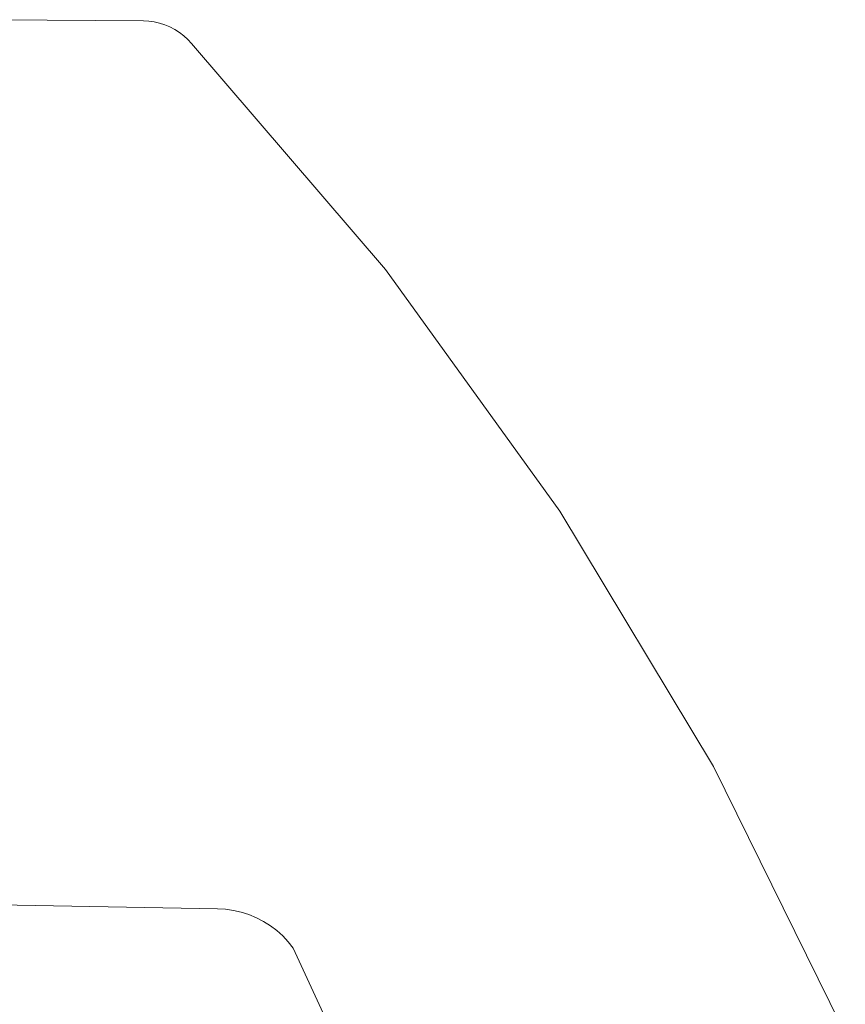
# Model space of a CAD drawing. Header units: millimetres. Extents: x -148 to 148, y -92 to 92.
# Tile 49 of 49: x 113 to 138, y 46 to 77. Entities that reach past the tile are written whole.
import ezdxf

# ---------------------------------------------------------------- set-up
doc = ezdxf.new("R2010")
doc.units = ezdxf.units.MM
doc.header["$LTSCALE"] = 25.4
doc.layers.add('Lighting-Moving Light', color=7, linetype='Continuous', lineweight=5, true_color=0x000000)

# ---------------------------------------------------------------- blocks, each defined once
blk = doc.blocks.new('Group-1')
at = {"layer": 'Lighting-Moving Light', "color": 7, "linetype": 'Continuous', "lineweight": 5, "transparency": 33554687}
for points, invisible_edges in [([(-1893.79, -1243.789, -77.387), (-1900.623, -1243.669, -77.387), (-1900.623, -1216.036, -77.387), (-1896.103, -1216.075, -77.387)], 8), ([(-1896.103, -1216.075, -47.544), (-1900.623, -1216.036, -47.544), (-1900.623, -1243.669, -47.544), (-1893.79, -1243.789, -47.544)], 8), ([(-1893.79, -1243.789, -77.387), (-1896.103, -1216.075, -77.387), (-1895.932, -1216.084, -77.387), (-1895.763, -1216.107, -77.387)], 9), ([(-1895.763, -1216.107, -47.544), (-1895.932, -1216.084, -47.544), (-1896.103, -1216.075, -47.544), (-1893.79, -1243.789, -47.544)], 12), ([(-1895.932, -1216.084, -47.544), (-1895.932, -1216.084, -77.387), (-1896.103, -1216.075, -77.387), (-1896.103, -1216.075, -47.544)], 1), ([(-1895.763, -1216.107, -47.544), (-1895.763, -1216.107, -77.387), (-1895.932, -1216.084, -77.387), (-1895.932, -1216.084, -47.544)], 5), ([(-1895.763, -1216.107, -77.387), (-1895.596, -1216.145, -77.387), (-1895.433, -1216.197, -77.387), (-1893.79, -1243.789, -77.387)], 12), ([(-1893.79, -1243.789, -47.544), (-1895.433, -1216.197, -47.544), (-1895.596, -1216.145, -47.544), (-1895.763, -1216.107, -47.544)], 9), ([(-1895.596, -1216.145, -47.544), (-1895.596, -1216.145, -77.387), (-1895.763, -1216.107, -77.387), (-1895.763, -1216.107, -47.544)], 5), ([(-1895.433, -1216.197, -47.544), (-1895.433, -1216.197, -77.387), (-1895.596, -1216.145, -77.387), (-1895.596, -1216.145, -47.544)], 5), ([(-1893.79, -1243.789, -77.387), (-1895.433, -1216.197, -77.387), (-1895.275, -1216.263, -77.387), (-1895.123, -1216.341, -77.387)], 9), ([(-1895.123, -1216.341, -47.544), (-1895.275, -1216.263, -47.544), (-1895.433, -1216.197, -47.544), (-1893.79, -1243.789, -47.544)], 12), ([(-1895.275, -1216.263, -47.544), (-1895.275, -1216.263, -77.387), (-1895.433, -1216.197, -77.387), (-1895.433, -1216.197, -47.544)], 5), ([(-1895.123, -1216.341, -47.544), (-1895.123, -1216.341, -77.387), (-1895.275, -1216.263, -77.387), (-1895.275, -1216.263, -47.544)], 5), ([(-1895.123, -1216.341, -77.387), (-1894.979, -1216.433, -77.387), (-1893.79, -1243.789, -77.387)], 10), ([(-1893.79, -1243.789, -47.544), (-1894.979, -1216.433, -47.544), (-1895.123, -1216.341, -47.544)], 9), ([(-1894.979, -1216.433, -47.544), (-1894.979, -1216.433, -77.387), (-1895.123, -1216.341, -77.387), (-1895.123, -1216.341, -47.544)], 5), ([(-1894.979, -1216.433, -77.387), (-1894.843, -1216.536, -77.387), (-1894.716, -1216.651, -77.387), (-1893.79, -1243.789, -77.387)], 12), ([(-1893.79, -1243.789, -47.544), (-1894.716, -1216.651, -47.544), (-1894.843, -1216.536, -47.544), (-1894.979, -1216.433, -47.544)], 9), ([(-1894.843, -1216.536, -47.544), (-1894.843, -1216.536, -77.387), (-1894.979, -1216.433, -77.387), (-1894.979, -1216.433, -47.544)], 5), ([(-1894.716, -1216.651, -47.544), (-1894.716, -1216.651, -77.387), (-1894.843, -1216.536, -77.387), (-1894.843, -1216.536, -47.544)], 5), ([(-1894.716, -1216.651, -77.387), (-1894.599, -1216.776, -77.387), (-1893.79, -1243.789, -77.387)], 10), ([(-1893.79, -1243.789, -47.544), (-1894.599, -1216.776, -47.544), (-1894.716, -1216.651, -47.544)], 9), ([(-1894.599, -1216.776, -47.544), (-1894.599, -1216.776, -77.387), (-1894.716, -1216.651, -77.387), (-1894.716, -1216.651, -47.544)], 4), ([(-1894.599, -1216.776, -77.387), (-1893.539, -1243.803, -77.387), (-1893.79, -1243.789, -77.387)], 9), ([(-1894.599, -1216.776, -77.387), (-1888.546, -1223.839, -77.387), (-1893.291, -1243.839, -77.387), (-1893.539, -1243.803, -77.387)], 10), ([(-1888.546, -1223.839, -47.544), (-1894.599, -1216.776, -47.544), (-1893.539, -1243.803, -47.544), (-1893.291, -1243.839, -47.544)], 10), ([(-1893.79, -1243.789, -47.544), (-1893.539, -1243.803, -47.544), (-1894.599, -1216.776, -47.544)], 10), ([(-1888.546, -1223.839, -47.544), (-1888.546, -1223.839, -77.387), (-1894.599, -1216.776, -77.387), (-1894.599, -1216.776, -47.544)], 1), ([(-1888.546, -1223.839, -77.387), (-1893.046, -1243.896, -77.387), (-1893.291, -1243.839, -77.387)], 9), ([(-1893.291, -1243.839, -47.544), (-1893.046, -1243.896, -47.544), (-1888.546, -1223.839, -47.544)], 10), ([(-1888.546, -1223.839, -77.387), (-1892.806, -1243.973, -77.387), (-1893.046, -1243.896, -77.387)], 9), ([(-1893.046, -1243.896, -47.544), (-1892.806, -1243.973, -47.544), (-1888.546, -1223.839, -47.544)], 10), ([(-1892.574, -1244.07, -77.387), (-1892.806, -1243.973, -77.387), (-1888.546, -1223.839, -77.387), (-1883.102, -1231.382, -77.387)], 10), ([(-1883.102, -1231.382, -47.544), (-1888.546, -1223.839, -47.544), (-1892.806, -1243.973, -47.544), (-1892.574, -1244.07, -47.544)], 10), ([(-1883.102, -1231.382, -47.544), (-1883.102, -1231.382, -77.387), (-1888.546, -1223.839, -77.387), (-1888.546, -1223.839, -47.544)], 5), ([(-1883.102, -1231.382, -77.387), (-1892.351, -1244.185, -77.387), (-1892.574, -1244.07, -77.387)], 9), ([(-1892.574, -1244.07, -47.544), (-1892.351, -1244.185, -47.544), (-1883.102, -1231.382, -47.544)], 10), ([(-1883.102, -1231.382, -77.387), (-1892.138, -1244.32, -77.387), (-1892.351, -1244.185, -77.387)], 9), ([(-1892.351, -1244.185, -47.544), (-1892.138, -1244.32, -47.544), (-1883.102, -1231.382, -47.544)], 10), ([(-1891.938, -1244.471, -77.387), (-1892.138, -1244.32, -77.387), (-1883.102, -1231.382, -77.387)], 10), ([(-1883.102, -1231.382, -47.544), (-1892.138, -1244.32, -47.544), (-1891.938, -1244.471, -47.544)], 9), ([(-1883.102, -1231.382, -77.387), (-1891.75, -1244.639, -77.387), (-1891.938, -1244.471, -77.387)], 9), ([(-1891.938, -1244.471, -47.544), (-1891.75, -1244.639, -47.544), (-1883.102, -1231.382, -47.544)], 10), ([(-1891.578, -1244.822, -77.387), (-1891.75, -1244.639, -77.387), (-1883.102, -1231.382, -77.387)], 10), ([(-1883.102, -1231.382, -47.544), (-1891.75, -1244.639, -47.544), (-1891.578, -1244.822, -47.544)], 9), ([(-1883.102, -1231.382, -77.387), (-1878.305, -1239.352, -77.387), (-1891.422, -1245.019, -77.387), (-1891.578, -1244.822, -77.387)], 10), ([(-1891.578, -1244.822, -47.544), (-1891.422, -1245.019, -47.544), (-1878.305, -1239.352, -47.544), (-1883.102, -1231.382, -47.544)], 10), ([(-1878.305, -1239.352, -47.544), (-1878.305, -1239.352, -77.387), (-1883.102, -1231.382, -77.387), (-1883.102, -1231.382, -47.544)], 5), ([(-1887.648, -1253.226, -77.387), (-1891.422, -1245.019, -77.387), (-1878.305, -1239.352, -77.387), (-1874.189, -1247.693, -77.387)], 10), ([(-1874.189, -1247.693, -47.544), (-1878.305, -1239.352, -47.544), (-1891.422, -1245.019, -47.544), (-1887.648, -1253.226, -47.544)], 10), ([(-1874.189, -1247.693, -47.544), (-1874.189, -1247.693, -77.387), (-1878.305, -1239.352, -77.387), (-1878.305, -1239.352, -47.544)], 5), ([(-1893.79, -1243.789, -47.544), (-1893.79, -1243.789, -77.387), (-1893.539, -1243.803, -77.387), (-1893.539, -1243.803, -47.544)], 4), ([(-1893.539, -1243.803, -47.544), (-1893.539, -1243.803, -77.387), (-1893.291, -1243.839, -77.387), (-1893.291, -1243.839, -47.544)], 5), ([(-1893.291, -1243.839, -47.544), (-1893.291, -1243.839, -77.387), (-1893.046, -1243.896, -77.387), (-1893.046, -1243.896, -47.544)], 5), ([(-1893.046, -1243.896, -47.544), (-1893.046, -1243.896, -77.387), (-1892.806, -1243.973, -77.387), (-1892.806, -1243.973, -47.544)], 5), ([(-1892.806, -1243.973, -47.544), (-1892.806, -1243.973, -77.387), (-1892.574, -1244.07, -77.387), (-1892.574, -1244.07, -47.544)], 5), ([(-1892.574, -1244.07, -47.544), (-1892.574, -1244.07, -77.387), (-1892.351, -1244.185, -77.387), (-1892.351, -1244.185, -47.544)], 5), ([(-1892.351, -1244.185, -47.544), (-1892.351, -1244.185, -77.387), (-1892.138, -1244.32, -77.387), (-1892.138, -1244.32, -47.544)], 5), ([(-1892.138, -1244.32, -47.544), (-1892.138, -1244.32, -77.387), (-1891.938, -1244.471, -77.387), (-1891.938, -1244.471, -47.544)], 5), ([(-1891.938, -1244.471, -47.544), (-1891.938, -1244.471, -77.387), (-1891.75, -1244.639, -77.387), (-1891.75, -1244.639, -47.544)], 5), ([(-1891.75, -1244.639, -47.544), (-1891.75, -1244.639, -77.387), (-1891.578, -1244.822, -77.387), (-1891.578, -1244.822, -47.544)], 5), ([(-1891.578, -1244.822, -47.544), (-1891.578, -1244.822, -77.387), (-1891.422, -1245.019, -77.387), (-1891.422, -1245.019, -47.544)], 1), ([(-1891.422, -1245.019, -47.544), (-1891.422, -1245.019, -77.387), (-1887.648, -1253.226, -77.387), (-1887.648, -1253.226, -47.544)], 4)]:
    blk.add_3dface(points, dxfattribs=dict(at, invisible_edges=invisible_edges))
for points in [[(-1900.623, -1216.036, -77.387), (-1900.623, -1216.036, -47.544), (-1896.103, -1216.075, -47.544), (-1896.103, -1216.075, -77.387)], [(-1900.623, -1243.669, -47.544), (-1900.623, -1243.669, -77.387), (-1893.79, -1243.789, -77.387), (-1893.79, -1243.789, -47.544)]]:
    blk.add_3dface(points, dxfattribs=at)
at = {"layer": 'Lighting-Moving Light', "color": 0, "flags": 1}
for tag in ['Yoke', 'Weight', 'Weight', 'Wattage', '3D_Symbol_Name', 'Candlepower', 'Body', 'Model_Name', 'Beam_Angle', 'Field_Angle', 'Remarks', 'Beam_Angle_2', 'Field_Angle_2', 'Num_Channels', 'Frame_Size', 'Device_Type', 'FixtureID', 'Frame_Size', 'Base', 'Lens', 'Inst_Type', 'Lamp']:
    blk.add_attdef(tag, (-2481.594, 128.93), '', height=0.18, dxfattribs=at)

msp = doc.modelspace()

# ---------------------------------------------------------------- block references
at = {"layer": 'Lighting-Moving Light', "color": 7, "transparency": 33554687}
msp.add_blockref('Group-1', (2012.623, 1292.88), dxfattribs=at)

doc.saveas('drawing.dxf')
